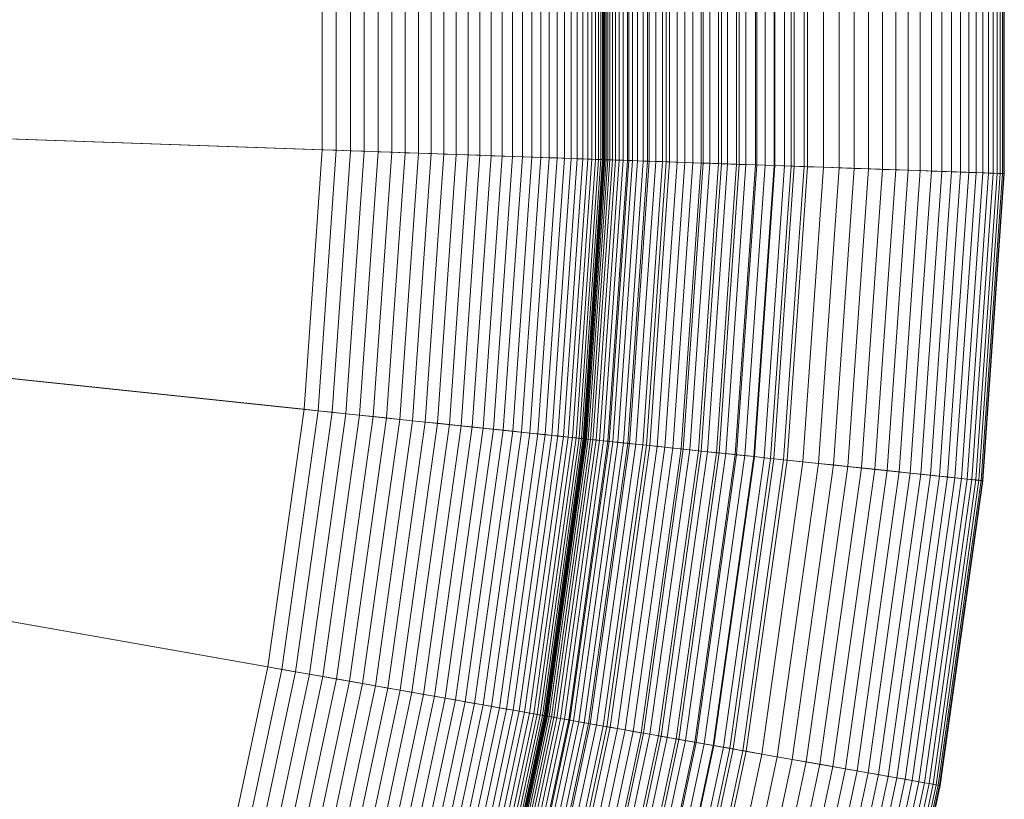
# Model space of a CAD drawing. Header units: millimetres. Extents: x -219 to 220, y -220 to 220.
# Tile 130 of 146: x 171 to 220, y -39 to 0. Entities that reach past the tile are written whole.
import ezdxf

# ---------------------------------------------------------------- set-up
doc = ezdxf.new("R2010")
doc.units = ezdxf.units.MM
doc.layers.add('LUCIDO_1', color=1, linetype='Continuous', lineweight=20, true_color=0xff0000)
doc.layers.add('Nessuna', color=7, linetype='Continuous', lineweight=9)

# ---------------------------------------------------------------- blocks, each defined once
blk = doc.blocks.new('Group-1')
at = {"layer": 'Nessuna', "color": 7, "linetype": 'Continuous', "lineweight": 9, "transparency": 33554687}
for points in [[(210.264, 7.288), (210.264, -7.37), (220.258, -7.719), (220.258, 7.637)], [(212.761, 7.375, -75.614), (212.761, -7.457, -75.614), (212.012, -7.431, -76.186), (212.012, 7.349, -76.186)], [(213.483, 7.4, -75.008), (213.483, -7.482, -75.008), (212.761, -7.457, -75.614), (212.761, 7.375, -75.614)], [(214.175, 7.424, -74.368), (214.175, -7.507, -74.368), (213.483, -7.482, -75.008), (213.483, 7.4, -75.008)], [(214.836, 7.447, -73.696), (214.836, -7.53, -73.696), (214.175, -7.507, -74.368), (214.175, 7.424, -74.368)], [(215.465, 7.469, -72.994), (215.465, -7.552, -72.994), (214.836, -7.53, -73.696), (214.836, 7.447, -73.696)], [(216.06, 7.49, -72.263), (216.06, -7.572, -72.263), (215.465, -7.552, -72.994), (215.465, 7.469, -72.994)], [(216.62, 7.51, -71.505), (216.62, -7.592, -71.505), (216.06, -7.572, -72.263), (216.06, 7.49, -72.263)], [(217.144, 7.528, -70.721), (217.144, -7.61, -70.721), (216.62, -7.592, -71.505), (216.62, 7.51, -71.505)], [(217.63, 7.545, -69.914), (217.63, -7.627, -69.914), (217.144, -7.61, -70.721), (217.144, 7.528, -70.721)], [(218.078, 7.561, -69.084), (218.078, -7.643, -69.084), (217.63, -7.627, -69.914), (217.63, 7.545, -69.914)], [(218.486, 7.575, -68.234), (218.486, -7.657, -68.234), (218.078, -7.643, -69.084), (218.078, 7.561, -69.084)], [(218.853, 7.588, -67.366), (218.853, -7.67, -67.366), (218.486, -7.657, -68.234), (218.486, 7.575, -68.234)], [(219.18, 7.599, -66.481), (219.18, -7.681, -66.481), (218.853, -7.67, -67.366), (218.853, 7.588, -67.366)], [(219.464, 7.609, -65.583), (219.464, -7.691, -65.583), (219.18, -7.681, -66.481), (219.18, 7.599, -66.481)], [(219.706, 7.617, -64.671), (219.706, -7.7, -64.671), (219.464, -7.691, -65.583), (219.464, 7.609, -65.583)], [(219.904, 7.624, -63.75), (219.904, -7.707, -63.75), (219.706, -7.7, -64.671), (219.706, 7.617, -64.671)], [(220.059, 7.63, -62.82), (220.059, -7.712, -62.82), (219.904, -7.707, -63.75), (219.904, 7.624, -63.75)], [(220.17, 7.634, -61.883), (220.17, -7.716, -61.883), (220.059, -7.712, -62.82), (220.059, 7.63, -62.82)], [(220.236, 7.636, -60.943), (220.236, -7.718, -60.943), (220.17, -7.716, -61.883), (220.17, 7.634, -61.883)], [(220.258, 7.637, -60), (220.258, -7.719, -60), (220.236, -7.718, -60.943), (220.236, 7.636, -60.943)], [(220.258, 7.637), (220.258, -7.719), (220.258, -7.719, -60), (220.258, 7.637, -60)], [(201.511, 6.982, -79.962), (201.511, -7.064, -79.962), (51.461, -1.824, -89.301), (51.461, 1.742, -89.301)], [(198.299, 6.87, -53.339), (198.299, -6.952, -53.339), (198.635, -6.964, -52.717), (198.635, 6.882, -52.717)], [(198.635, 6.882, -52.717), (198.635, -6.964, -52.717), (198.941, -6.975, -52.08), (198.941, 6.892, -52.08)], [(198.941, 6.892, -52.08), (198.941, -6.975, -52.08), (199.217, -6.984, -51.429), (199.217, 6.902, -51.429)], [(199.217, 6.902, -51.429), (199.217, -6.984, -51.429), (199.462, -6.993, -50.765), (199.462, 6.911, -50.765)], [(199.462, 6.911, -50.765), (199.462, -6.993, -50.765), (199.675, -7, -50.091), (199.675, 6.918, -50.091)], [(199.675, 6.918, -50.091), (199.675, -7, -50.091), (199.856, -7.007, -49.408), (199.856, 6.924, -49.408)], [(199.856, 6.924, -49.408), (199.856, -7.007, -49.408), (200.005, -7.012, -48.716), (200.005, 6.93, -48.716)], [(200.005, 6.93, -48.716), (200.005, -7.012, -48.716), (200.121, -7.016, -48.019), (200.121, 6.934, -48.019)], [(200.121, 6.934, -48.019), (200.121, -7.016, -48.019), (200.204, -7.019, -47.317), (200.204, 6.936, -47.317)], [(200.204, 6.936, -47.317), (200.204, -7.019, -47.317), (200.254, -7.02, -46.611), (200.254, 6.938, -46.611)], [(200.254, 6.938, -46.611), (200.254, -7.02, -46.611), (200.27, -7.021, -45.904), (200.27, 6.939, -45.904)], [(200.27, 6.939, -10), (200.27, -7.021, -10), (200.283, -7.021, -9.509), (200.283, 6.939, -9.509)], [(200.27, 6.939, -45.904), (200.27, -7.021, -45.904), (200.27, -7.021, -10), (200.27, 6.939, -10)], [(200.283, 6.939, -9.509), (200.283, -7.021, -9.509), (200.319, -7.023, -9.02), (200.319, 6.94, -9.02)], [(200.319, 6.94, -9.02), (200.319, -7.023, -9.02), (200.379, -7.025, -8.533), (200.379, 6.943, -8.533)], [(200.379, 6.943, -8.533), (200.379, -7.025, -8.533), (200.463, -7.028, -8.049), (200.463, 6.945, -8.049)], [(200.463, 6.945, -8.049), (200.463, -7.028, -8.049), (200.57, -7.031, -7.57), (200.57, 6.949, -7.57)], [(200.57, 6.949, -7.57), (200.57, -7.031, -7.57), (200.701, -7.036, -7.097), (200.701, 6.954, -7.097)], [(200.701, 6.954, -7.097), (200.701, -7.036, -7.097), (200.855, -7.041, -6.631), (200.855, 6.959, -6.631)], [(200.855, 6.959, -6.631), (200.855, -7.041, -6.631), (201.031, -7.048, -6.173), (201.031, 6.965, -6.173)], [(201.031, 6.965, -6.173), (201.031, -7.048, -6.173), (201.23, -7.055, -5.724), (201.23, 6.972, -5.724)], [(201.23, 6.972, -5.724), (201.23, -7.055, -5.724), (201.451, -7.062, -5.286), (201.451, 6.98, -5.286)], [(201.451, 6.98, -5.286), (201.451, -7.062, -5.286), (201.692, -7.071, -4.859), (201.692, 6.988, -4.859)], [(202.45, 7.015, -79.881), (202.45, -7.097, -79.881), (201.511, -7.064, -79.962), (201.511, 6.982, -79.962)], [(201.692, 6.988, -4.859), (201.692, -7.071, -4.859), (201.955, -7.08, -4.444), (201.955, 6.998, -4.444)], [(201.955, 6.998, -4.444), (201.955, -7.08, -4.444), (202.237, -7.09, -4.043), (202.237, 7.007, -4.043)], [(202.237, 7.007, -4.043), (202.237, -7.09, -4.043), (202.539, -7.1, -3.656), (202.539, 7.018, -3.656)], [(203.384, 7.048, -79.756), (203.384, -7.13, -79.756), (202.45, -7.097, -79.881), (202.45, 7.015, -79.881)], [(202.539, 7.018, -3.656), (202.539, -7.1, -3.656), (202.859, -7.111, -3.284), (202.859, 7.029, -3.284)], [(202.859, 7.029, -3.284), (202.859, -7.111, -3.284), (203.198, -7.123, -2.929), (203.198, 7.041, -2.929)], [(203.198, 7.041, -2.929), (203.198, -7.123, -2.929), (203.553, -7.136, -2.59), (203.553, 7.053, -2.59)], [(204.311, 7.08, -79.587), (204.311, -7.162, -79.587), (203.384, -7.13, -79.756), (203.384, 7.048, -79.756)], [(203.553, 7.053, -2.59), (203.553, -7.136, -2.59), (203.924, -7.149, -2.27), (203.924, 7.066, -2.27)], [(203.924, 7.066, -2.27), (203.924, -7.149, -2.27), (204.311, -7.162, -1.968), (204.311, 7.08, -1.968)], [(205.229, 7.112, -79.375), (205.229, -7.194, -79.375), (204.311, -7.162, -79.587), (204.311, 7.08, -79.587)], [(204.311, 7.08, -1.968), (204.311, -7.162, -1.968), (204.712, -7.176, -1.685), (204.712, 7.094, -1.685)], [(204.712, 7.094, -1.685), (204.712, -7.176, -1.685), (205.127, -7.191, -1.423), (205.127, 7.108, -1.423)], [(205.127, 7.108, -1.423), (205.127, -7.191, -1.423), (205.553, -7.205, -1.181), (205.553, 7.123, -1.181)], [(206.136, 7.144, -79.12), (206.136, -7.226, -79.12), (205.229, -7.194, -79.375), (205.229, 7.112, -79.375)], [(205.553, 7.123, -1.181), (205.553, -7.205, -1.181), (205.991, -7.221, -0.96), (205.991, 7.139, -0.96)], [(205.991, 7.139, -0.96), (205.991, -7.221, -0.96), (206.44, -7.236, -0.761), (206.44, 7.154, -0.761)], [(207.03, 7.175, -78.822), (207.03, -7.257, -78.822), (206.136, -7.226, -79.12), (206.136, 7.144, -79.12)], [(206.44, 7.154, -0.761), (206.44, -7.236, -0.761), (206.898, -7.252, -0.585), (206.898, 7.17, -0.585)], [(206.898, 7.17, -0.585), (206.898, -7.252, -0.585), (207.363, -7.269, -0.431), (207.363, 7.186, -0.431)], [(207.909, 7.206, -78.482), (207.909, -7.288, -78.482), (207.03, -7.257, -78.822), (207.03, 7.175, -78.822)], [(207.363, 7.186, -0.431), (207.363, -7.269, -0.431), (207.836, -7.285, -0.3), (207.836, 7.203, -0.3)], [(207.836, 7.203, -0.3), (207.836, -7.285, -0.3), (208.315, -7.302, -0.192), (208.315, 7.22, -0.192)], [(208.771, 7.236, -78.101), (208.771, -7.318, -78.101), (207.909, -7.288, -78.482), (207.909, 7.206, -78.482)], [(208.315, 7.22, -0.192), (208.315, -7.302, -0.192), (208.798, -7.319, -0.108), (208.798, 7.237, -0.108)], [(209.614, 7.265, -77.68), (209.614, -7.347, -77.68), (208.771, -7.318, -78.101), (208.771, 7.236, -78.101)], [(208.798, 7.237, -0.108), (208.798, -7.319, -0.108), (209.285, -7.336, -0.048), (209.285, 7.254, -0.048)], [(209.285, 7.254, -0.048), (209.285, -7.336, -0.048), (209.774, -7.353, -0.012), (209.774, 7.271, -0.012)], [(210.437, 7.294, -77.22), (210.437, -7.376, -77.22), (209.614, -7.347, -77.68), (209.614, 7.265, -77.68)], [(209.774, 7.271, -0.012), (209.774, -7.353, -0.012), (210.264, -7.37), (210.264, 7.288)], [(211.237, 7.322, -76.721), (211.237, -7.404, -76.721), (210.437, -7.376, -77.22), (210.437, 7.294, -77.22)], [(212.012, 7.349, -76.186), (212.012, -7.431, -76.186), (211.237, -7.404, -76.721), (211.237, 7.322, -76.721)], [(51.461, 1.742, -69.262), (51.461, -1.824, -69.262), (186.21, -6.53, -60.875), (186.21, 6.448, -60.875)], [(186.21, 6.448, -60.875), (186.21, -6.53, -60.875), (186.914, -6.555, -60.815), (186.914, 6.472, -60.815)], [(186.914, 6.472, -60.815), (186.914, -6.555, -60.815), (187.615, -6.579, -60.721), (187.615, 6.497, -60.721)], [(187.615, 6.497, -60.721), (187.615, -6.579, -60.721), (188.31, -6.603, -60.595), (188.31, 6.521, -60.595)], [(188.31, 6.521, -60.595), (188.31, -6.603, -60.595), (188.999, -6.627, -60.435), (188.999, 6.545, -60.435)], [(188.999, 6.545, -60.435), (188.999, -6.627, -60.435), (189.679, -6.651, -60.244), (189.679, 6.569, -60.244)], [(189.679, 6.569, -60.244), (189.679, -6.651, -60.244), (190.349, -6.675, -60.02), (190.349, 6.592, -60.02)], [(190.349, 6.592, -60.02), (190.349, -6.675, -60.02), (191.009, -6.698, -59.766), (191.009, 6.615, -59.766)], [(191.009, 6.615, -59.766), (191.009, -6.698, -59.766), (191.655, -6.72, -59.48), (191.655, 6.638, -59.48)], [(191.655, 6.638, -59.48), (191.655, -6.72, -59.48), (192.288, -6.742, -59.164), (192.288, 6.66, -59.164)], [(192.288, 6.66, -59.164), (192.288, -6.742, -59.164), (192.904, -6.764, -58.819), (192.904, 6.682, -58.819)], [(192.904, 6.682, -58.819), (192.904, -6.764, -58.819), (193.504, -6.785, -58.445), (193.504, 6.703, -58.445)], [(193.504, 6.703, -58.445), (193.504, -6.785, -58.445), (194.086, -6.805, -58.043), (194.086, 6.723, -58.043)], [(194.086, 6.723, -58.043), (194.086, -6.805, -58.043), (194.648, -6.825, -57.615), (194.648, 6.742, -57.615)], [(194.648, 6.742, -57.615), (194.648, -6.825, -57.615), (195.189, -6.844, -57.16), (195.189, 6.761, -57.16)], [(195.189, 6.761, -57.16), (195.189, -6.844, -57.16), (195.708, -6.862, -56.68), (195.708, 6.779, -56.68)], [(195.708, 6.779, -56.68), (195.708, -6.862, -56.68), (196.204, -6.879, -56.176), (196.204, 6.797, -56.176)], [(196.204, 6.797, -56.176), (196.204, -6.879, -56.176), (196.676, -6.895, -55.65), (196.676, 6.813, -55.65)], [(196.676, 6.813, -55.65), (196.676, -6.895, -55.65), (197.122, -6.911, -55.102), (197.122, 6.829, -55.102)], [(197.122, 6.829, -55.102), (197.122, -6.911, -55.102), (197.542, -6.926, -54.533), (197.542, 6.844, -54.533)], [(197.542, 6.844, -54.533), (197.542, -6.926, -54.533), (197.935, -6.939, -53.945), (197.935, 6.857, -53.945)], [(197.935, 6.857, -53.945), (197.935, -6.939, -53.945), (198.299, -6.952, -53.339), (198.299, 6.87, -53.339)], [(51.461, -1.824, -69.262), (51.212, -5.383, -69.262), (185.305, -19.476, -60.875), (186.21, -6.53, -60.875)], [(201.511, -7.064, -79.962), (200.532, -21.077, -79.962), (51.212, -5.383, -89.301), (51.461, -1.824, -89.301)], [(51.212, -5.383, -69.262), (50.716, -8.915, -69.262), (183.499, -32.328, -60.875), (185.305, -19.476, -60.875)], [(200.532, -21.077, -79.962), (198.577, -34.986, -79.962), (50.716, -8.915, -89.301), (51.212, -5.383, -89.301)], [(186.21, -6.53, -60.875), (185.305, -19.476, -60.875), (186.006, -19.55, -60.815), (186.914, -6.555, -60.815)], [(186.914, -6.555, -60.815), (186.006, -19.55, -60.815), (186.703, -19.623, -60.721), (187.615, -6.579, -60.721)], [(187.615, -6.579, -60.721), (186.703, -19.623, -60.721), (187.395, -19.696, -60.595), (188.31, -6.603, -60.595)], [(188.31, -6.603, -60.595), (187.395, -19.696, -60.595), (188.08, -19.768, -60.435), (188.999, -6.627, -60.435)], [(188.999, -6.627, -60.435), (188.08, -19.768, -60.435), (188.757, -19.839, -60.244), (189.679, -6.651, -60.244)], [(189.679, -6.651, -60.244), (188.757, -19.839, -60.244), (189.424, -19.909, -60.02), (190.349, -6.675, -60.02)], [(190.349, -6.675, -60.02), (189.424, -19.909, -60.02), (190.08, -19.978, -59.766), (191.009, -6.698, -59.766)], [(191.009, -6.698, -59.766), (190.08, -19.978, -59.766), (190.723, -20.046, -59.48), (191.655, -6.72, -59.48)], [(191.655, -6.72, -59.48), (190.723, -20.046, -59.48), (191.353, -20.112, -59.164), (192.288, -6.742, -59.164)], [(192.288, -6.742, -59.164), (191.353, -20.112, -59.164), (191.966, -20.176, -58.819), (192.904, -6.764, -58.819)], [(192.904, -6.764, -58.819), (191.966, -20.176, -58.819), (192.563, -20.239, -58.445), (193.504, -6.785, -58.445)], [(193.504, -6.785, -58.445), (192.563, -20.239, -58.445), (193.142, -20.3, -58.043), (194.086, -6.805, -58.043)], [(194.086, -6.805, -58.043), (193.142, -20.3, -58.043), (193.701, -20.359, -57.615), (194.648, -6.825, -57.615)], [(194.648, -6.825, -57.615), (193.701, -20.359, -57.615), (194.24, -20.415, -57.16), (195.189, -6.844, -57.16)], [(195.189, -6.844, -57.16), (194.24, -20.415, -57.16), (194.756, -20.47, -56.68), (195.708, -6.862, -56.68)], [(195.708, -6.862, -56.68), (194.756, -20.47, -56.68), (195.25, -20.521, -56.176), (196.204, -6.879, -56.176)], [(196.204, -6.879, -56.176), (195.25, -20.521, -56.176), (195.719, -20.571, -55.65), (196.676, -6.895, -55.65)], [(196.676, -6.895, -55.65), (195.719, -20.571, -55.65), (196.163, -20.617, -55.102), (197.122, -6.911, -55.102)], [(197.122, -6.911, -55.102), (196.163, -20.617, -55.102), (196.581, -20.661, -54.533), (197.542, -6.926, -54.533)], [(197.542, -6.926, -54.533), (196.581, -20.661, -54.533), (196.972, -20.703, -53.945), (197.935, -6.939, -53.945)], [(197.935, -6.939, -53.945), (196.972, -20.703, -53.945), (197.335, -20.741, -53.339), (198.299, -6.952, -53.339)], [(198.299, -6.952, -53.339), (197.335, -20.741, -53.339), (197.669, -20.776, -52.717), (198.635, -6.964, -52.717)], [(198.635, -6.964, -52.717), (197.669, -20.776, -52.717), (197.974, -20.808, -52.08), (198.941, -6.975, -52.08)], [(198.941, -6.975, -52.08), (197.974, -20.808, -52.08), (198.248, -20.837, -51.429), (199.217, -6.984, -51.429)], [(199.217, -6.984, -51.429), (198.248, -20.837, -51.429), (198.492, -20.862, -50.765), (199.462, -6.993, -50.765)], [(199.462, -6.993, -50.765), (198.492, -20.862, -50.765), (198.704, -20.884, -50.091), (199.675, -7, -50.091)], [(199.675, -7, -50.091), (198.704, -20.884, -50.091), (198.884, -20.903, -49.408), (199.856, -7.007, -49.408)], [(199.856, -7.007, -49.408), (198.884, -20.903, -49.408), (199.032, -20.919, -48.716), (200.005, -7.012, -48.716)], [(200.005, -7.012, -48.716), (199.032, -20.919, -48.716), (199.148, -20.931, -48.019), (200.121, -7.016, -48.019)], [(200.121, -7.016, -48.019), (199.148, -20.931, -48.019), (199.23, -20.94, -47.317), (200.204, -7.019, -47.317)], [(200.204, -7.019, -47.317), (199.23, -20.94, -47.317), (199.28, -20.945, -46.611), (200.254, -7.02, -46.611)], [(200.254, -7.02, -46.611), (199.28, -20.945, -46.611), (199.297, -20.947, -45.904), (200.27, -7.021, -45.904)], [(200.27, -7.021, -10), (199.297, -20.947, -10), (199.309, -20.948, -9.509), (200.283, -7.021, -9.509)], [(200.27, -7.021, -45.904), (199.297, -20.947, -45.904), (199.297, -20.947, -10), (200.27, -7.021, -10)], [(200.283, -7.021, -9.509), (199.309, -20.948, -9.509), (199.345, -20.952, -9.02), (200.319, -7.023, -9.02)], [(200.319, -7.023, -9.02), (199.345, -20.952, -9.02), (199.404, -20.958, -8.533), (200.379, -7.025, -8.533)], [(200.379, -7.025, -8.533), (199.404, -20.958, -8.533), (199.488, -20.967, -8.049), (200.463, -7.028, -8.049)], [(200.463, -7.028, -8.049), (199.488, -20.967, -8.049), (199.595, -20.978, -7.57), (200.57, -7.031, -7.57)], [(200.57, -7.031, -7.57), (199.595, -20.978, -7.57), (199.725, -20.992, -7.097), (200.701, -7.036, -7.097)], [(200.701, -7.036, -7.097), (199.725, -20.992, -7.097), (199.878, -21.008, -6.631), (200.855, -7.041, -6.631)], [(200.855, -7.041, -6.631), (199.878, -21.008, -6.631), (200.054, -21.026, -6.173), (201.031, -7.048, -6.173)], [(201.031, -7.048, -6.173), (200.054, -21.026, -6.173), (200.252, -21.047, -5.724), (201.23, -7.055, -5.724)], [(201.23, -7.055, -5.724), (200.252, -21.047, -5.724), (200.471, -21.07, -5.286), (201.451, -7.062, -5.286)], [(201.451, -7.062, -5.286), (200.471, -21.07, -5.286), (200.712, -21.096, -4.859), (201.692, -7.071, -4.859)], [(202.45, -7.097, -79.881), (201.466, -21.175, -79.881), (200.532, -21.077, -79.962), (201.511, -7.064, -79.962)], [(201.692, -7.071, -4.859), (200.712, -21.096, -4.859), (200.973, -21.123, -4.444), (201.955, -7.08, -4.444)], [(201.955, -7.08, -4.444), (200.973, -21.123, -4.444), (201.254, -21.153, -4.043), (202.237, -7.09, -4.043)], [(202.237, -7.09, -4.043), (201.254, -21.153, -4.043), (201.554, -21.184, -3.656), (202.539, -7.1, -3.656)], [(203.384, -7.13, -79.756), (202.395, -21.272, -79.756), (201.466, -21.175, -79.881), (202.45, -7.097, -79.881)], [(202.539, -7.1, -3.656), (201.554, -21.184, -3.656), (201.873, -21.218, -3.284), (202.859, -7.111, -3.284)], [(202.859, -7.111, -3.284), (201.873, -21.218, -3.284), (202.21, -21.253, -2.929), (203.198, -7.123, -2.929)], [(203.198, -7.123, -2.929), (202.21, -21.253, -2.929), (202.563, -21.29, -2.59), (203.553, -7.136, -2.59)], [(204.311, -7.162, -79.587), (203.318, -21.369, -79.587), (202.395, -21.272, -79.756), (203.384, -7.13, -79.756)], [(203.553, -7.136, -2.59), (202.563, -21.29, -2.59), (202.933, -21.329, -2.27), (203.924, -7.149, -2.27)], [(203.924, -7.149, -2.27), (202.933, -21.329, -2.27), (203.318, -21.369, -1.968), (204.311, -7.162, -1.968)], [(204.311, -7.162, -1.968), (203.318, -21.369, -1.968), (203.717, -21.411, -1.685), (204.712, -7.176, -1.685)], [(205.229, -7.194, -79.375), (204.231, -21.465, -79.375), (203.318, -21.369, -79.587), (204.311, -7.162, -79.587)], [(204.712, -7.176, -1.685), (203.717, -21.411, -1.685), (204.129, -21.455, -1.423), (205.127, -7.191, -1.423)], [(205.127, -7.191, -1.423), (204.129, -21.455, -1.423), (204.554, -21.499, -1.181), (205.553, -7.205, -1.181)], [(206.136, -7.226, -79.12), (205.134, -21.56, -79.12), (204.231, -21.465, -79.375), (205.229, -7.194, -79.375)], [(205.553, -7.205, -1.181), (204.554, -21.499, -1.181), (204.99, -21.545, -0.96), (205.991, -7.221, -0.96)], [(205.991, -7.221, -0.96), (204.99, -21.545, -0.96), (205.436, -21.592, -0.761), (206.44, -7.236, -0.761)], [(207.03, -7.257, -78.822), (206.024, -21.654, -78.822), (205.134, -21.56, -79.12), (206.136, -7.226, -79.12)], [(206.44, -7.236, -0.761), (205.436, -21.592, -0.761), (205.891, -21.64, -0.585), (206.898, -7.252, -0.585)], [(206.898, -7.252, -0.585), (205.891, -21.64, -0.585), (206.355, -21.689, -0.431), (207.363, -7.269, -0.431)], [(207.909, -7.288, -78.482), (206.898, -21.746, -78.482), (206.024, -21.654, -78.822), (207.03, -7.257, -78.822)], [(207.363, -7.269, -0.431), (206.355, -21.689, -0.431), (206.825, -21.738, -0.3), (207.836, -7.285, -0.3)], [(207.836, -7.285, -0.3), (206.825, -21.738, -0.3), (207.302, -21.788, -0.192), (208.315, -7.302, -0.192)], [(208.771, -7.318, -78.101), (207.756, -21.836, -78.101), (206.898, -21.746, -78.482), (207.909, -7.288, -78.482)], [(208.315, -7.302, -0.192), (207.302, -21.788, -0.192), (207.783, -21.839, -0.108), (208.798, -7.319, -0.108)], [(209.614, -7.347, -77.68), (208.595, -21.924, -77.68), (207.756, -21.836, -78.101), (208.771, -7.318, -78.101)], [(208.798, -7.319, -0.108), (207.783, -21.839, -0.108), (208.267, -21.89, -0.048), (209.285, -7.336, -0.048)], [(209.285, -7.336, -0.048), (208.267, -21.89, -0.048), (208.754, -21.941, -0.012), (209.774, -7.353, -0.012)], [(210.437, -7.376, -77.22), (209.413, -22.01, -77.22), (208.595, -21.924, -77.68), (209.614, -7.347, -77.68)], [(209.774, -7.353, -0.012), (208.754, -21.941, -0.012), (209.242, -21.992), (210.264, -7.37)], [(210.264, -7.37), (209.242, -21.992), (219.187, -23.037), (220.258, -7.719)], [(211.237, -7.404, -76.721), (210.209, -22.094, -76.721), (209.413, -22.01, -77.22), (210.437, -7.376, -77.22)], [(212.012, -7.431, -76.186), (210.981, -22.175, -76.186), (210.209, -22.094, -76.721), (211.237, -7.404, -76.721)], [(212.761, -7.457, -75.614), (211.727, -22.253, -75.614), (210.981, -22.175, -76.186), (212.012, -7.431, -76.186)], [(213.483, -7.482, -75.008), (212.445, -22.329, -75.008), (211.727, -22.253, -75.614), (212.761, -7.457, -75.614)], [(214.175, -7.507, -74.368), (213.133, -22.401, -74.368), (212.445, -22.329, -75.008), (213.483, -7.482, -75.008)], [(214.836, -7.53, -73.696), (213.791, -22.47, -73.696), (213.133, -22.401, -74.368), (214.175, -7.507, -74.368)], [(215.465, -7.552, -72.994), (214.417, -22.536, -72.994), (213.791, -22.47, -73.696), (214.836, -7.53, -73.696)], [(216.06, -7.572, -72.263), (215.009, -22.598, -72.263), (214.417, -22.536, -72.994), (215.465, -7.552, -72.994)], [(216.62, -7.592, -71.505), (215.567, -22.657, -71.505), (215.009, -22.598, -72.263), (216.06, -7.572, -72.263)], [(217.144, -7.61, -70.721), (216.088, -22.712, -70.721), (215.567, -22.657, -71.505), (216.62, -7.592, -71.505)], [(217.63, -7.627, -69.914), (216.572, -22.762, -69.914), (216.088, -22.712, -70.721), (217.144, -7.61, -70.721)], [(218.078, -7.643, -69.084), (217.017, -22.809, -69.084), (216.572, -22.762, -69.914), (217.63, -7.627, -69.914)], [(218.486, -7.657, -68.234), (217.423, -22.852, -68.234), (217.017, -22.809, -69.084), (218.078, -7.643, -69.084)], [(218.853, -7.67, -67.366), (217.789, -22.89, -67.366), (217.423, -22.852, -68.234), (218.486, -7.657, -68.234)], [(219.18, -7.681, -66.481), (218.114, -22.925, -66.481), (217.789, -22.89, -67.366), (218.853, -7.67, -67.366)], [(219.464, -7.691, -65.583), (218.397, -22.954, -65.583), (218.114, -22.925, -66.481), (219.18, -7.681, -66.481)], [(219.706, -7.7, -64.671), (218.637, -22.98, -64.671), (218.397, -22.954, -65.583), (219.464, -7.691, -65.583)], [(219.904, -7.707, -63.75), (218.834, -23, -63.75), (218.637, -22.98, -64.671), (219.706, -7.7, -64.671)], [(220.059, -7.712, -62.82), (218.989, -23.016, -62.82), (218.834, -23, -63.75), (219.904, -7.707, -63.75)], [(220.17, -7.716, -61.883), (219.099, -23.028, -61.883), (218.989, -23.016, -62.82), (220.059, -7.712, -62.82)], [(220.236, -7.718, -60.943), (219.165, -23.035, -60.943), (219.099, -23.028, -61.883), (220.17, -7.716, -61.883)], [(220.258, -7.719, -60), (219.187, -23.037, -60), (219.165, -23.035, -60.943), (220.236, -7.718, -60.943)], [(220.258, -7.719), (219.187, -23.037), (219.187, -23.037, -60), (220.258, -7.719, -60)], [(50.716, -8.915, -69.262), (49.974, -12.403, -69.262), (180.801, -45.022, -60.875), (183.499, -32.328, -60.875)], [(198.577, -34.986, -79.962), (195.656, -48.726, -79.962), (49.974, -12.403, -89.301), (50.716, -8.915, -89.301)], [(49.974, -12.403, -69.262), (48.991, -15.832, -69.262), (177.223, -57.497, -60.875), (180.801, -45.022, -60.875)], [(195.656, -48.726, -79.962), (191.785, -62.228, -79.962), (48.991, -15.832, -89.301), (49.974, -12.403, -89.301)], [(48.991, -15.832, -69.262), (47.771, -19.184, -69.262), (172.785, -69.692, -60.875), (177.223, -57.497, -60.875)], [(191.785, -62.228, -79.962), (186.98, -75.428, -79.962), (47.771, -19.184, -89.301), (48.991, -15.832, -89.301)], [(47.771, -19.184, -69.262), (46.321, -22.442, -69.262), (167.506, -81.548, -60.875), (172.785, -69.692, -60.875)], [(186.98, -75.428, -79.962), (181.267, -88.26, -79.962), (46.321, -22.442, -89.301), (47.771, -19.184, -89.301)], [(185.305, -19.476, -60.875), (183.499, -32.328, -60.875), (184.193, -32.45, -60.815), (186.006, -19.55, -60.815)], [(186.006, -19.55, -60.815), (184.193, -32.45, -60.815), (184.883, -32.572, -60.721), (186.703, -19.623, -60.721)], [(186.703, -19.623, -60.721), (184.883, -32.572, -60.721), (185.568, -32.693, -60.595), (187.395, -19.696, -60.595)], [(187.395, -19.696, -60.595), (185.568, -32.693, -60.595), (186.247, -32.812, -60.435), (188.08, -19.768, -60.435)], [(188.08, -19.768, -60.435), (186.247, -32.812, -60.435), (186.917, -32.93, -60.244), (188.757, -19.839, -60.244)], [(188.757, -19.839, -60.244), (186.917, -32.93, -60.244), (187.578, -33.047, -60.02), (189.424, -19.909, -60.02)], [(189.424, -19.909, -60.02), (187.578, -33.047, -60.02), (188.227, -33.161, -59.766), (190.08, -19.978, -59.766)], [(190.08, -19.978, -59.766), (188.227, -33.161, -59.766), (188.864, -33.274, -59.48), (190.723, -20.046, -59.48)], [(190.723, -20.046, -59.48), (188.864, -33.274, -59.48), (189.487, -33.384, -59.164), (191.353, -20.112, -59.164)], [(191.353, -20.112, -59.164), (189.487, -33.384, -59.164), (190.095, -33.491, -58.819), (191.966, -20.176, -58.819)], [(191.966, -20.176, -58.819), (190.095, -33.491, -58.819), (190.686, -33.595, -58.445), (192.563, -20.239, -58.445)], [(192.563, -20.239, -58.445), (190.686, -33.595, -58.445), (191.259, -33.696, -58.043), (193.142, -20.3, -58.043)], [(193.142, -20.3, -58.043), (191.259, -33.696, -58.043), (191.813, -33.794, -57.615), (193.701, -20.359, -57.615)], [(193.701, -20.359, -57.615), (191.813, -33.794, -57.615), (192.346, -33.888, -57.16), (194.24, -20.415, -57.16)], [(194.24, -20.415, -57.16), (192.346, -33.888, -57.16), (192.858, -33.978, -56.68), (194.756, -20.47, -56.68)], [(194.756, -20.47, -56.68), (192.858, -33.978, -56.68), (193.347, -34.064, -56.176), (195.25, -20.521, -56.176)], [(195.25, -20.521, -56.176), (193.347, -34.064, -56.176), (193.811, -34.146, -55.65), (195.719, -20.571, -55.65)], [(195.719, -20.571, -55.65), (193.811, -34.146, -55.65), (194.251, -34.224, -55.102), (196.163, -20.617, -55.102)], [(196.163, -20.617, -55.102), (194.251, -34.224, -55.102), (194.665, -34.297, -54.533), (196.581, -20.661, -54.533)], [(196.581, -20.661, -54.533), (194.665, -34.297, -54.533), (195.052, -34.365, -53.945), (196.972, -20.703, -53.945)], [(196.972, -20.703, -53.945), (195.052, -34.365, -53.945), (195.412, -34.428, -53.339), (197.335, -20.741, -53.339)], [(197.335, -20.741, -53.339), (195.412, -34.428, -53.339), (195.742, -34.487, -52.717), (197.669, -20.776, -52.717)], [(197.669, -20.776, -52.717), (195.742, -34.487, -52.717), (196.044, -34.54, -52.08), (197.974, -20.808, -52.08)], [(197.974, -20.808, -52.08), (196.044, -34.54, -52.08), (196.316, -34.588, -51.429), (198.248, -20.837, -51.429)], [(198.248, -20.837, -51.429), (196.316, -34.588, -51.429), (196.557, -34.63, -50.765), (198.492, -20.862, -50.765)], [(198.492, -20.862, -50.765), (196.557, -34.63, -50.765), (196.767, -34.667, -50.091), (198.704, -20.884, -50.091)], [(198.704, -20.884, -50.091), (196.767, -34.667, -50.091), (196.945, -34.699, -49.408), (198.884, -20.903, -49.408)], [(198.884, -20.903, -49.408), (196.945, -34.699, -49.408), (197.092, -34.725, -48.716), (199.032, -20.919, -48.716)], [(199.032, -20.919, -48.716), (197.092, -34.725, -48.716), (197.206, -34.745, -48.019), (199.148, -20.931, -48.019)], [(199.148, -20.931, -48.019), (197.206, -34.745, -48.019), (197.288, -34.759, -47.317), (199.23, -20.94, -47.317)], [(199.23, -20.94, -47.317), (197.288, -34.759, -47.317), (197.337, -34.768, -46.611), (199.28, -20.945, -46.611)], [(199.28, -20.945, -46.611), (197.337, -34.768, -46.611), (197.354, -34.771, -45.904), (199.297, -20.947, -45.904)], [(199.297, -20.947, -10), (197.354, -34.771, -10), (197.366, -34.773, -9.509), (199.309, -20.948, -9.509)], [(199.297, -20.947, -45.904), (197.354, -34.771, -45.904), (197.354, -34.771, -10), (199.297, -20.947, -10)], [(199.309, -20.948, -9.509), (197.366, -34.773, -9.509), (197.401, -34.779, -9.02), (199.345, -20.952, -9.02)], [(199.345, -20.952, -9.02), (197.401, -34.779, -9.02), (197.46, -34.79, -8.533), (199.404, -20.958, -8.533)], [(199.404, -20.958, -8.533), (197.46, -34.79, -8.533), (197.543, -34.804, -8.049), (199.488, -20.967, -8.049)], [(199.488, -20.967, -8.049), (197.543, -34.804, -8.049), (197.649, -34.823, -7.57), (199.595, -20.978, -7.57)], [(199.595, -20.978, -7.57), (197.649, -34.823, -7.57), (197.778, -34.846, -7.097), (199.725, -20.992, -7.097)], [(199.725, -20.992, -7.097), (197.778, -34.846, -7.097), (197.93, -34.872, -6.631), (199.878, -21.008, -6.631)], [(199.878, -21.008, -6.631), (197.93, -34.872, -6.631), (198.104, -34.903, -6.173), (200.054, -21.026, -6.173)], [(200.054, -21.026, -6.173), (198.104, -34.903, -6.173), (198.299, -34.937, -5.724), (200.252, -21.047, -5.724)], [(200.252, -21.047, -5.724), (198.299, -34.937, -5.724), (198.517, -34.976, -5.286), (200.471, -21.07, -5.286)], [(200.471, -21.07, -5.286), (198.517, -34.976, -5.286), (198.755, -35.018, -4.859), (200.712, -21.096, -4.859)], [(201.466, -21.175, -79.881), (199.502, -35.149, -79.881), (198.577, -34.986, -79.962), (200.532, -21.077, -79.962)], [(200.712, -21.096, -4.859), (198.755, -35.018, -4.859), (199.014, -35.063, -4.444), (200.973, -21.123, -4.444)], [(200.973, -21.123, -4.444), (199.014, -35.063, -4.444), (199.292, -35.112, -4.043), (201.254, -21.153, -4.043)], [(201.254, -21.153, -4.043), (199.292, -35.112, -4.043), (199.589, -35.165, -3.656), (201.554, -21.184, -3.656)], [(202.395, -21.272, -79.756), (200.422, -35.312, -79.756), (199.502, -35.149, -79.881), (201.466, -21.175, -79.881)], [(201.554, -21.184, -3.656), (199.589, -35.165, -3.656), (199.905, -35.221, -3.284), (201.873, -21.218, -3.284)], [(201.873, -21.218, -3.284), (199.905, -35.221, -3.284), (200.238, -35.279, -2.929), (202.21, -21.253, -2.929)], [(202.21, -21.253, -2.929), (200.238, -35.279, -2.929), (200.588, -35.341, -2.59), (202.563, -21.29, -2.59)], [(203.318, -21.369, -79.587), (201.336, -35.473, -79.587), (200.422, -35.312, -79.756), (202.395, -21.272, -79.756)], [(202.563, -21.29, -2.59), (200.588, -35.341, -2.59), (200.954, -35.406, -2.27), (202.933, -21.329, -2.27)], [(202.933, -21.329, -2.27), (200.954, -35.406, -2.27), (201.335, -35.473, -1.968), (203.318, -21.369, -1.968)], [(203.318, -21.369, -1.968), (201.335, -35.473, -1.968), (201.731, -35.542, -1.685), (203.717, -21.411, -1.685)], [(204.231, -21.465, -79.375), (202.24, -35.632, -79.375), (201.336, -35.473, -79.587), (203.318, -21.369, -79.587)], [(203.717, -21.411, -1.685), (201.731, -35.542, -1.685), (202.139, -35.615, -1.423), (204.129, -21.455, -1.423)], [(204.129, -21.455, -1.423), (202.139, -35.615, -1.423), (202.56, -35.689, -1.181), (204.554, -21.499, -1.181)], [(205.134, -21.56, -79.12), (203.134, -35.79, -79.12), (202.24, -35.632, -79.375), (204.231, -21.465, -79.375)], [(204.554, -21.499, -1.181), (202.56, -35.689, -1.181), (202.991, -35.765, -0.96), (204.99, -21.545, -0.96)], [(204.99, -21.545, -0.96), (202.991, -35.765, -0.96), (203.433, -35.843, -0.761), (205.436, -21.592, -0.761)], [(206.024, -21.654, -78.822), (204.015, -35.945, -78.822), (203.134, -35.79, -79.12), (205.134, -21.56, -79.12)], [(205.436, -21.592, -0.761), (203.433, -35.843, -0.761), (203.884, -35.922, -0.585), (205.891, -21.64, -0.585)], [(205.891, -21.64, -0.585), (203.884, -35.922, -0.585), (204.343, -36.003, -0.431), (206.355, -21.689, -0.431)], [(206.898, -21.746, -78.482), (204.881, -36.098, -78.482), (204.015, -35.945, -78.822), (206.024, -21.654, -78.822)], [(206.355, -21.689, -0.431), (204.343, -36.003, -0.431), (204.809, -36.085, -0.3), (206.825, -21.738, -0.3)], [(206.825, -21.738, -0.3), (204.809, -36.085, -0.3), (205.281, -36.168, -0.192), (207.302, -21.788, -0.192)], [(207.756, -21.836, -78.101), (205.731, -36.248, -78.101), (204.881, -36.098, -78.482), (206.898, -21.746, -78.482)], [(207.302, -21.788, -0.192), (205.281, -36.168, -0.192), (205.757, -36.252, -0.108), (207.783, -21.839, -0.108)], [(208.595, -21.924, -77.68), (206.561, -36.394, -77.68), (205.731, -36.248, -78.101), (207.756, -21.836, -78.101)], [(207.783, -21.839, -0.108), (205.757, -36.252, -0.108), (206.237, -36.337, -0.048), (208.267, -21.89, -0.048)], [(208.267, -21.89, -0.048), (206.237, -36.337, -0.048), (206.719, -36.422, -0.012), (208.754, -21.941, -0.012)], [(209.413, -22.01, -77.22), (207.372, -36.537, -77.22), (206.561, -36.394, -77.68), (208.595, -21.924, -77.68)], [(208.754, -21.941, -0.012), (206.719, -36.422, -0.012), (207.202, -36.507), (209.242, -21.992)], [(209.242, -21.992), (207.202, -36.507), (217.05, -38.244), (219.187, -23.037)], [(210.209, -22.094, -76.721), (208.16, -36.676, -76.721), (207.372, -36.537, -77.22), (209.413, -22.01, -77.22)], [(210.981, -22.175, -76.186), (208.924, -36.811, -76.186), (208.16, -36.676, -76.721), (210.209, -22.094, -76.721)], [(181.267, -88.26, -79.962), (174.673, -100.662, -79.962), (44.646, -25.591, -89.301), (46.321, -22.442, -89.301)], [(211.727, -22.253, -75.614), (209.662, -36.941, -75.614), (208.924, -36.811, -76.186), (210.981, -22.175, -76.186)], [(212.445, -22.329, -75.008), (210.373, -37.066, -75.008), (209.662, -36.941, -75.614), (211.727, -22.253, -75.614)], [(213.133, -22.401, -74.368), (211.055, -37.187, -74.368), (210.373, -37.066, -75.008), (212.445, -22.329, -75.008)], [(213.791, -22.47, -73.696), (211.707, -37.302, -73.696), (211.055, -37.187, -74.368), (213.133, -22.401, -74.368)], [(214.417, -22.536, -72.994), (212.327, -37.411, -72.994), (211.707, -37.302, -73.696), (213.791, -22.47, -73.696)], [(215.009, -22.598, -72.263), (212.913, -37.514, -72.263), (212.327, -37.411, -72.994), (214.417, -22.536, -72.994)], [(215.567, -22.657, -71.505), (213.465, -37.612, -71.505), (212.913, -37.514, -72.263), (215.009, -22.598, -72.263)], [(216.088, -22.712, -70.721), (213.981, -37.703, -70.721), (213.465, -37.612, -71.505), (215.567, -22.657, -71.505)], [(216.572, -22.762, -69.914), (214.46, -37.787, -69.914), (213.981, -37.703, -70.721), (216.088, -22.712, -70.721)], [(217.017, -22.809, -69.084), (214.901, -37.865, -69.084), (214.46, -37.787, -69.914), (216.572, -22.762, -69.914)], [(217.423, -22.852, -68.234), (215.303, -37.936, -68.234), (214.901, -37.865, -69.084), (217.017, -22.809, -69.084)], [(217.789, -22.89, -67.366), (215.666, -38, -67.366), (215.303, -37.936, -68.234), (217.423, -22.852, -68.234)], [(218.114, -22.925, -66.481), (215.987, -38.056, -66.481), (215.666, -38, -67.366), (217.789, -22.89, -67.366)], [(218.397, -22.954, -65.583), (216.267, -38.106, -65.583), (215.987, -38.056, -66.481), (218.114, -22.925, -66.481)], [(218.637, -22.98, -64.671), (216.505, -38.148, -64.671), (216.267, -38.106, -65.583), (218.397, -22.954, -65.583)], [(218.834, -23, -63.75), (216.701, -38.182, -63.75), (216.505, -38.148, -64.671), (218.637, -22.98, -64.671)], [(218.989, -23.016, -62.82), (216.853, -38.209, -62.82), (216.701, -38.182, -63.75), (218.834, -23, -63.75)], [(219.099, -23.028, -61.883), (216.963, -38.228, -61.883), (216.853, -38.209, -62.82), (218.989, -23.016, -62.82)], [(219.165, -23.035, -60.943), (217.028, -38.24, -60.943), (216.963, -38.228, -61.883), (219.099, -23.028, -61.883)], [(219.187, -23.037, -60), (217.05, -38.244, -60), (217.028, -38.24, -60.943), (219.165, -23.035, -60.943)], [(219.187, -23.037), (217.05, -38.244), (217.05, -38.244, -60), (219.187, -23.037, -60)], [(174.673, -100.662, -79.962), (167.229, -112.574, -79.962), (42.756, -28.616, -89.301), (44.646, -25.591, -89.301)], [(183.499, -32.328, -60.875), (180.801, -45.022, -60.875), (181.484, -45.192, -60.815), (184.193, -32.45, -60.815)], [(184.193, -32.45, -60.815), (181.484, -45.192, -60.815), (182.164, -45.362, -60.721), (184.883, -32.572, -60.721)], [(184.883, -32.572, -60.721), (182.164, -45.362, -60.721), (182.839, -45.53, -60.595), (185.568, -32.693, -60.595)], [(185.568, -32.693, -60.595), (182.839, -45.53, -60.595), (183.508, -45.697, -60.435), (186.247, -32.812, -60.435)], [(186.247, -32.812, -60.435), (183.508, -45.697, -60.435), (184.168, -45.862, -60.244), (186.917, -32.93, -60.244)], [(186.917, -32.93, -60.244), (184.168, -45.862, -60.244), (184.819, -46.024, -60.02), (187.578, -33.047, -60.02)], [(187.578, -33.047, -60.02), (184.819, -46.024, -60.02), (185.459, -46.184, -59.766), (188.227, -33.161, -59.766)], [(188.227, -33.161, -59.766), (185.459, -46.184, -59.766), (186.087, -46.34, -59.48), (188.864, -33.274, -59.48)], [(188.864, -33.274, -59.48), (186.087, -46.34, -59.48), (186.701, -46.493, -59.164), (189.487, -33.384, -59.164)], [(189.487, -33.384, -59.164), (186.701, -46.493, -59.164), (187.3, -46.642, -58.819), (190.095, -33.491, -58.819)], [(190.095, -33.491, -58.819), (187.3, -46.642, -58.819), (187.882, -46.788, -58.445), (190.686, -33.595, -58.445)], [(190.686, -33.595, -58.445), (187.882, -46.788, -58.445), (188.447, -46.928, -58.043), (191.259, -33.696, -58.043)], [(191.259, -33.696, -58.043), (188.447, -46.928, -58.043), (188.992, -47.064, -57.615), (191.813, -33.794, -57.615)], [(191.813, -33.794, -57.615), (188.992, -47.064, -57.615), (189.518, -47.195, -57.16), (192.346, -33.888, -57.16)], [(192.346, -33.888, -57.16), (189.518, -47.195, -57.16), (190.022, -47.321, -56.68), (192.858, -33.978, -56.68)], [(192.858, -33.978, -56.68), (190.022, -47.321, -56.68), (190.503, -47.441, -56.176), (193.347, -34.064, -56.176)], [(193.347, -34.064, -56.176), (190.503, -47.441, -56.176), (190.961, -47.555, -55.65), (193.811, -34.146, -55.65)], [(193.811, -34.146, -55.65), (190.961, -47.555, -55.65), (191.395, -47.663, -55.102), (194.251, -34.224, -55.102)], [(194.251, -34.224, -55.102), (191.395, -47.663, -55.102), (191.802, -47.765, -54.533), (194.665, -34.297, -54.533)], [(194.665, -34.297, -54.533), (191.802, -47.765, -54.533), (192.184, -47.86, -53.945), (195.052, -34.365, -53.945)], [(195.052, -34.365, -53.945), (192.184, -47.86, -53.945), (192.538, -47.948, -53.339), (195.412, -34.428, -53.339)], [(195.412, -34.428, -53.339), (192.538, -47.948, -53.339), (192.864, -48.03, -52.717), (195.742, -34.487, -52.717)], [(195.742, -34.487, -52.717), (192.864, -48.03, -52.717), (193.161, -48.104, -52.08), (196.044, -34.54, -52.08)], [(196.044, -34.54, -52.08), (193.161, -48.104, -52.08), (193.428, -48.17, -51.429), (196.316, -34.588, -51.429)], [(196.316, -34.588, -51.429), (193.428, -48.17, -51.429), (193.666, -48.23, -50.765), (196.557, -34.63, -50.765)], [(196.557, -34.63, -50.765), (193.666, -48.23, -50.765), (193.873, -48.281, -50.091), (196.767, -34.667, -50.091)], [(196.767, -34.667, -50.091), (193.873, -48.281, -50.091), (194.049, -48.325, -49.408), (196.945, -34.699, -49.408)], [(196.945, -34.699, -49.408), (194.049, -48.325, -49.408), (194.193, -48.361, -48.716), (197.092, -34.725, -48.716)], [(197.092, -34.725, -48.716), (194.193, -48.361, -48.716), (194.306, -48.389, -48.019), (197.206, -34.745, -48.019)], [(197.206, -34.745, -48.019), (194.306, -48.389, -48.019), (194.387, -48.409, -47.317), (197.288, -34.759, -47.317)], [(197.288, -34.759, -47.317), (194.387, -48.409, -47.317), (194.435, -48.421, -46.611), (197.337, -34.768, -46.611)], [(197.337, -34.768, -46.611), (194.435, -48.421, -46.611), (194.451, -48.425, -45.904), (197.354, -34.771, -45.904)], [(197.354, -34.771, -10), (194.451, -48.425, -10), (194.463, -48.428, -9.509), (197.366, -34.773, -9.509)], [(197.354, -34.771, -45.904), (194.451, -48.425, -45.904), (194.451, -48.425, -10), (197.354, -34.771, -10)], [(197.366, -34.773, -9.509), (194.463, -48.428, -9.509), (194.498, -48.437, -9.02), (197.401, -34.779, -9.02)], [(197.401, -34.779, -9.02), (194.498, -48.437, -9.02), (194.556, -48.452, -8.533), (197.46, -34.79, -8.533)], [(197.46, -34.79, -8.533), (194.556, -48.452, -8.533), (194.638, -48.472, -8.049), (197.543, -34.804, -8.049)], [(197.543, -34.804, -8.049), (194.638, -48.472, -8.049), (194.742, -48.498, -7.57), (197.649, -34.823, -7.57)], [(197.649, -34.823, -7.57), (194.742, -48.498, -7.57), (194.869, -48.53, -7.097), (197.778, -34.846, -7.097)], [(197.778, -34.846, -7.097), (194.869, -48.53, -7.097), (195.019, -48.567, -6.631), (197.93, -34.872, -6.631)], [(197.93, -34.872, -6.631), (195.019, -48.567, -6.631), (195.19, -48.61, -6.173), (198.104, -34.903, -6.173)], [(198.104, -34.903, -6.173), (195.19, -48.61, -6.173), (195.383, -48.658, -5.724), (198.299, -34.937, -5.724)], [(198.299, -34.937, -5.724), (195.383, -48.658, -5.724), (195.597, -48.711, -5.286), (198.517, -34.976, -5.286)], [(198.517, -34.976, -5.286), (195.597, -48.711, -5.286), (195.832, -48.77, -4.859), (198.755, -35.018, -4.859)], [(199.502, -35.149, -79.881), (196.568, -48.953, -79.881), (195.656, -48.726, -79.962), (198.577, -34.986, -79.962)], [(198.755, -35.018, -4.859), (195.832, -48.77, -4.859), (196.087, -48.833, -4.444), (199.014, -35.063, -4.444)], [(199.014, -35.063, -4.444), (196.087, -48.833, -4.444), (196.361, -48.902, -4.043), (199.292, -35.112, -4.043)], [(199.292, -35.112, -4.043), (196.361, -48.902, -4.043), (196.654, -48.975, -3.656), (199.589, -35.165, -3.656)], [(200.422, -35.312, -79.756), (197.475, -49.179, -79.756), (196.568, -48.953, -79.881), (199.502, -35.149, -79.881)], [(199.589, -35.165, -3.656), (196.654, -48.975, -3.656), (196.965, -49.052, -3.284), (199.905, -35.221, -3.284)], [(199.905, -35.221, -3.284), (196.965, -49.052, -3.284), (197.293, -49.134, -2.929), (200.238, -35.279, -2.929)], [(200.238, -35.279, -2.929), (197.293, -49.134, -2.929), (197.638, -49.22, -2.59), (200.588, -35.341, -2.59)], [(201.336, -35.473, -79.587), (198.375, -49.404, -79.587), (197.475, -49.179, -79.756), (200.422, -35.312, -79.756)], [(200.588, -35.341, -2.59), (197.638, -49.22, -2.59), (197.999, -49.31, -2.27), (200.954, -35.406, -2.27)], [(200.954, -35.406, -2.27), (197.999, -49.31, -2.27), (198.374, -49.404, -1.968), (201.335, -35.473, -1.968)], [(201.335, -35.473, -1.968), (198.374, -49.404, -1.968), (198.764, -49.501, -1.685), (201.731, -35.542, -1.685)], [(202.24, -35.632, -79.375), (199.266, -49.626, -79.375), (198.375, -49.404, -79.587), (201.336, -35.473, -79.587)], [(201.731, -35.542, -1.685), (198.764, -49.501, -1.685), (199.166, -49.601, -1.423), (202.139, -35.615, -1.423)], [(202.139, -35.615, -1.423), (199.166, -49.601, -1.423), (199.58, -49.704, -1.181), (202.56, -35.689, -1.181)], [(203.134, -35.79, -79.12), (200.147, -49.845, -79.12), (199.266, -49.626, -79.375), (202.24, -35.632, -79.375)], [(202.56, -35.689, -1.181), (199.58, -49.704, -1.181), (200.006, -49.81, -0.96), (202.991, -35.765, -0.96)], [(202.991, -35.765, -0.96), (200.006, -49.81, -0.96), (200.441, -49.919, -0.761), (203.433, -35.843, -0.761)], [(204.015, -35.945, -78.822), (201.014, -50.062, -78.822), (200.147, -49.845, -79.12), (203.134, -35.79, -79.12)], [(203.433, -35.843, -0.761), (200.441, -49.919, -0.761), (200.886, -50.03, -0.585), (203.884, -35.922, -0.585)], [(203.884, -35.922, -0.585), (200.886, -50.03, -0.585), (201.338, -50.142, -0.431), (204.343, -36.003, -0.431)], [(204.881, -36.098, -78.482), (201.868, -50.275, -78.482), (201.014, -50.062, -78.822), (204.015, -35.945, -78.822)], [(204.343, -36.003, -0.431), (201.338, -50.142, -0.431), (201.797, -50.257, -0.3), (204.809, -36.085, -0.3)], [(204.809, -36.085, -0.3), (201.797, -50.257, -0.3), (202.261, -50.373, -0.192), (205.281, -36.168, -0.192)], [(205.731, -36.248, -78.101), (202.705, -50.483, -78.101), (201.868, -50.275, -78.482), (204.881, -36.098, -78.482)], [(205.281, -36.168, -0.192), (202.261, -50.373, -0.192), (202.731, -50.49, -0.108), (205.757, -36.252, -0.108)], [(206.561, -36.394, -77.68), (203.523, -50.687, -77.68), (202.705, -50.483, -78.101), (205.731, -36.248, -78.101)], [(205.757, -36.252, -0.108), (202.731, -50.49, -0.108), (203.203, -50.608, -0.048), (206.237, -36.337, -0.048)], [(206.237, -36.337, -0.048), (203.203, -50.608, -0.048), (203.678, -50.726, -0.012), (206.719, -36.422, -0.012)], [(207.372, -36.537, -77.22), (204.322, -50.886, -77.22), (203.523, -50.687, -77.68), (206.561, -36.394, -77.68)], [(206.719, -36.422, -0.012), (203.678, -50.726, -0.012), (204.154, -50.845), (207.202, -36.507)], [(207.202, -36.507), (204.154, -50.845), (213.857, -53.264), (217.05, -38.244)], [(208.16, -36.676, -76.721), (205.098, -51.08, -76.721), (204.322, -50.886, -77.22), (207.372, -36.537, -77.22)], [(208.924, -36.811, -76.186), (205.851, -51.268, -76.186), (205.098, -51.08, -76.721), (208.16, -36.676, -76.721)], [(209.662, -36.941, -75.614), (206.579, -51.449, -75.614), (205.851, -51.268, -76.186), (208.924, -36.811, -76.186)], [(210.373, -37.066, -75.008), (207.279, -51.624, -75.008), (206.579, -51.449, -75.614), (209.662, -36.941, -75.614)], [(211.055, -37.187, -74.368), (207.951, -51.791, -74.368), (207.279, -51.624, -75.008), (210.373, -37.066, -75.008)], [(211.707, -37.302, -73.696), (208.593, -51.951, -73.696), (207.951, -51.791, -74.368), (211.055, -37.187, -74.368)], [(212.327, -37.411, -72.994), (209.204, -52.104, -72.994), (208.593, -51.951, -73.696), (211.707, -37.302, -73.696)], [(212.913, -37.514, -72.263), (209.781, -52.248, -72.263), (209.204, -52.104, -72.994), (212.327, -37.411, -72.994)], [(213.465, -37.612, -71.505), (210.325, -52.383, -71.505), (209.781, -52.248, -72.263), (212.913, -37.514, -72.263)], [(213.981, -37.703, -70.721), (210.834, -52.51, -70.721), (210.325, -52.383, -71.505), (213.465, -37.612, -71.505)], [(214.46, -37.787, -69.914), (211.306, -52.628, -69.914), (210.834, -52.51, -70.721), (213.981, -37.703, -70.721)], [(214.901, -37.865, -69.084), (211.74, -52.736, -69.084), (211.306, -52.628, -69.914), (214.46, -37.787, -69.914)], [(215.303, -37.936, -68.234), (212.136, -52.835, -68.234), (211.74, -52.736, -69.084), (214.901, -37.865, -69.084)], [(215.666, -38, -67.366), (212.493, -52.924, -67.366), (212.136, -52.835, -68.234), (215.303, -37.936, -68.234)], [(215.987, -38.056, -66.481), (212.81, -53.003, -66.481), (212.493, -52.924, -67.366), (215.666, -38, -67.366)], [(216.267, -38.106, -65.583), (213.086, -53.072, -65.583), (212.81, -53.003, -66.481), (215.987, -38.056, -66.481)], [(216.505, -38.148, -64.671), (213.321, -53.13, -64.671), (213.086, -53.072, -65.583), (216.267, -38.106, -65.583)], [(216.701, -38.182, -63.75), (213.513, -53.178, -63.75), (213.321, -53.13, -64.671), (216.505, -38.148, -64.671)], [(216.853, -38.209, -62.82), (213.664, -53.216, -62.82), (213.513, -53.178, -63.75), (216.701, -38.182, -63.75)], [(216.963, -38.228, -61.883), (213.771, -53.242, -61.883), (213.664, -53.216, -62.82), (216.853, -38.209, -62.82)], [(217.028, -38.24, -60.943), (213.836, -53.259, -60.943), (213.771, -53.242, -61.883), (216.963, -38.228, -61.883)], [(217.05, -38.244, -60), (213.857, -53.264, -60), (213.836, -53.259, -60.943), (217.028, -38.24, -60.943)], [(217.05, -38.244), (213.857, -53.264), (213.857, -53.264, -60), (217.05, -38.244, -60)]]:
    blk.add_3dface(points, dxfattribs=at)

msp = doc.modelspace()

# ---------------------------------------------------------------- block references
at = {"layer": 'LUCIDO_1', "color": 7, "transparency": 33554687}
msp.add_blockref('Group-1', (0, 0), dxfattribs=at)

doc.saveas('drawing.dxf')
